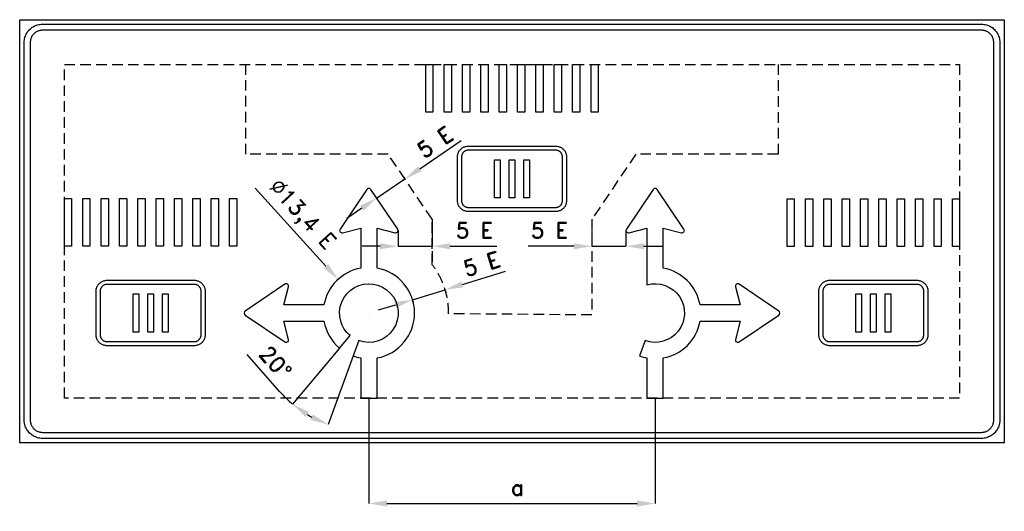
# Model space of a CAD drawing. Header units: millimetres. Extents: x 951 to 12865, y 1589 to 7376.
# Tile 2 of 2: x 8225 to 12865, y 1589 to 3907. Entities that reach past the tile are written whole.
import ezdxf

# ---------------------------------------------------------------- set-up
doc = ezdxf.new("R2010")
doc.units = ezdxf.units.MM
doc.header["$LTSCALE"] = 5
doc.linetypes.add('ČÁRKOVANÁX2', pattern=[1.5, 1, -0.5])
doc.layers.add('Kóty', color=2, linetype='Continuous')
doc.layers.add('Značka', color=7, linetype='Continuous')
doc.styles.get("Standard").update_dxf_attribs({"font": 'romand.shx', "height": 75})
doc.dimstyles.get("Standard").update_dxf_attribs({"dimtxt": 75, "dimasz": 85, "dimexe": 0.18, "dimexo": 0.0625, "dimgap": 37.5, "dimtad": 1, "dimdec": 0, "dimzin": 0, "dimdsep": 46, "dimtxsty": 'Standard', "dimcen": 0.09, "dimadec": 0, "dimazin": 0, "dimtfac": 1, "dimtdec": 0, "dimtofl": 0, "dimtmove": 0, "dimatfit": 3, "dimfxl": 1, "dimtolj": 1, "dimtzin": 0, "dimarcsym": 0})

# ---------------------------------------------------------------- blocks, each defined once
blk = doc.blocks.new('*D9')
at = {"layer": 'Defpoints', "color": 0, "transparency": 16777216}
for p in [(9870.3, 2122.1), (11219.5, 2122.1), (11219.5, 1625.9)]:
    blk.add_point(p, dxfattribs=at)
at = {"layer": 'Kóty', "color": 0, "lineweight": -2, "transparency": 16777216}
for p, q in [((9870.3, 2122), (9870.3, 1625.7)), ((11219.5, 2122), (11219.5, 1625.7)), ((9955.3, 1625.9), (11134.5, 1625.9))]:
    blk.add_line(p, q, dxfattribs=at)
at = {"layer": 'Kóty', "color": 0, "transparency": 16777216}
for points in [[(9955.3, 1640.1), (9955.3, 1611.7), (9870.3, 1625.9)], [(11134.5, 1640.1), (11134.5, 1611.7), (11219.5, 1625.9)]]:
    blk.add_solid(points, dxfattribs=at)
at = {"layer": 'Kóty', "color": 0, "transparency": 16777216, "insert": (10544.9, 1700.9), "char_height": 75, "attachment_point": 5}
blk.add_mtext('\\A1; a', dxfattribs=at)
blk = doc.blocks.new('*D13')
at = {"layer": 'Defpoints', "color": 0, "transparency": 16777216}
for p in [(9781.5, 2417.8), (9823, 2393.8), (9731.9, 2358.8), (9796.7, 2321.4), (9619.2, 2023.7)]:
    blk.add_point(p, dxfattribs=at)
at = {"layer": 'Kóty', "color": 0, "lineweight": -2, "transparency": 16777216}
for p, q in [((9449.9, 2154.5), (9296.7, 2328.9)), ((9731.9, 2358.7), (9510.5, 2094.9)), ((9796.6, 2321.3), (9678.9, 1997.7))]:
    blk.add_line(p, q, dxfattribs=at)
for start, end in [(221.2869, 230), (238.7131, 241.2869)]:
    blk.add_arc((9870.3, 2523.6), 559.5, start, end, dxfattribs=at)
at = {"layer": 'Kóty', "color": 0, "transparency": 16777216}
for points in [[(9571.5, 2034), (9588, 2057), (9510.6, 2095.1)], [(9607.3, 2045.9), (9595.6, 2020), (9678.9, 1997.9)]]:
    blk.add_solid(points, dxfattribs=at)
at = {"layer": 'Kóty', "color": 0, "transparency": 16777216, "insert": (9429.6, 2291.2), "char_height": 75, "attachment_point": 5, "rotation": 311.2869}
blk.add_mtext('\\A1;20°', dxfattribs=at)

msp = doc.modelspace()

# ---------------------------------------------------------------- linework, layer by layer
at = {"layer": 'Kóty'}
for p, q in [((10110.4, 3203.7), (10305.9, 3336.5)), ((10034.8, 3163.7), (10040, 3155.9)), ((10039.9, 3156.1), (10040.1, 3155.8)), ((9334.8, 3112), (9667.8, 2745.4)), ((9907, 3065.9), (9907.2, 3065.6)), ((9836.8, 3018), (9766.5, 2970.2)), ((10008, 2913.2), (10008, 2838.4)), ((10168.6, 2913.2), (10168.6, 2838.4)), ((10921.2, 2913.2), (10921.2, 2838.4)), ((11081.9, 2913.2), (11081.9, 2838.4)), ((9923, 2838.6), (9838, 2838.6)), ((10253.6, 2838.6), (10472.9, 2838.6)), ((10836.2, 2838.6), (10620.4, 2838.6)), ((11166.9, 2838.6), (11251.9, 2838.6)), ((10311, 2658.4), (10514.3, 2720.5)), ((10229.7, 2633.5), (10233.5, 2621.1)), ((9994.8, 2561.7), (9913.5, 2536.9)), ((10076.1, 2586.5), (10079.9, 2574.2)), ((9870.2, 2523.6), (9870.4, 2523.6)), ((9870.3, 2523.6), (9870.3, 2523.7))]:
    msp.add_line(p, q, dxfattribs=at)
at = {"layer": 'Kóty', "color": 6, "linetype": 'ČÁRKOVANÁX2', "ltscale": 10}
msp.add_lwpolyline([(10168.6, 2965.9), (10168.6, 2965.9), (9961.4, 3272.2), (9290, 3272.2), (9290, 3696.2)], dxfattribs=at)
msp.add_lwpolyline([(11799.8, 3696.2), (11799.8, 3272.2), (11128.4, 3272.2), (10921.2, 2965.9), (10921.2, 2514.8), (10246.1, 2520.5, 0.167128), (10168.6, 2752.3), (10168.6, 2965.9), (10168.6, 2752.3)], format="xyb", dxfattribs=at)
at = {"layer": 'Kóty'}
for points in [[(9907.1, 3065.7), (10040, 3155.9)], [(10008, 2838.6), (10168.6, 2838.6)], [(10921.2, 2838.6), (11081.9, 2838.6)], [(10076.1, 2586.6), (10229.7, 2633.5)]]:
    msp.add_lwpolyline(points, dxfattribs=at)
for points in [[(10102.4, 3215.4), (10118.3, 3191.9), (10040, 3155.9)], [(9828.8, 3029.7), (9844.8, 3006.2), (9907.1, 3065.7)], [(9923, 2852.7), (9923, 2824.4), (10008, 2838.6)], [(10253.6, 2852.7), (10253.6, 2824.4), (10168.6, 2838.6)], [(10836.2, 2852.7), (10836.2, 2824.4), (10921.2, 2838.6)], [(11166.9, 2852.7), (11166.9, 2824.4), (11081.9, 2838.6)], [(9678.3, 2754.9), (9657.4, 2735.8), (9725.1, 2682.6)], [(10306.9, 2671.9), (10315.2, 2644.8), (10229.7, 2633.5)], [(9990.7, 2575.3), (9999, 2548.2), (10076.1, 2586.6)]]:
    msp.add_solid(points, dxfattribs=at)
at = {"layer": 'Značka', "color": 5}
for points in [[(8224.7, 1911.5), (8224.7, 3906.8), (12865.1, 3906.8), (12865.1, 1911.5), (8224.7, 1911.5)], [(10138.4, 3471.4), (10138.4, 3696.2), (10172.5, 3696.2), (10172.5, 3471.4), (10138.4, 3471.4)], [(10224.9, 3471.4), (10224.9, 3696.2), (10259, 3696.2), (10259, 3471.4), (10224.9, 3471.4)], [(10311.5, 3471.4), (10311.5, 3696.2), (10345.6, 3696.2), (10345.6, 3471.4), (10311.5, 3471.4)], [(10398, 3471.4), (10398, 3696.2), (10432.1, 3696.2), (10432.1, 3471.4), (10398, 3471.4)], [(10484.6, 3471.4), (10484.6, 3696.2), (10518.7, 3696.2), (10518.7, 3471.4), (10484.6, 3471.4)], [(10571.1, 3471.4), (10571.1, 3696.2), (10605.2, 3696.2), (10605.2, 3471.4), (10571.1, 3471.4)], [(10657.7, 3471.4), (10657.7, 3696.2), (10691.8, 3696.2), (10691.8, 3471.4), (10657.7, 3471.4)], [(10744.3, 3471.4), (10744.3, 3696.2), (10778.3, 3696.2), (10778.3, 3471.4), (10744.3, 3471.4)], [(10830.8, 3471.4), (10830.8, 3696.2), (10864.9, 3696.2), (10864.9, 3471.4), (10830.8, 3471.4)], [(10917.4, 3471.4), (10917.4, 3696.2), (10951.4, 3696.2), (10951.4, 3471.4), (10917.4, 3471.4)], [(10462, 3066.6), (10462, 3246.5), (10489.3, 3246.5), (10489.3, 3066.6), (10462, 3066.6)], [(10531.3, 3066.6), (10531.3, 3246.5), (10558.5, 3246.5), (10558.5, 3066.6), (10531.3, 3066.6)], [(10600.5, 3066.6), (10600.5, 3246.5), (10627.8, 3246.5), (10627.8, 3066.6), (10600.5, 3066.6)], [(8435.3, 2838.8), (8435.3, 3063.7), (8469.4, 3063.7), (8469.4, 2838.8), (8435.3, 2838.8)], [(8521.9, 2838.8), (8521.9, 3063.7), (8556, 3063.7), (8556, 2838.8), (8521.9, 2838.8)], [(8608.4, 2838.8), (8608.4, 3063.7), (8642.5, 3063.7), (8642.5, 2838.8), (8608.4, 2838.8)], [(8695, 2838.8), (8695, 3063.7), (8729.1, 3063.7), (8729.1, 2838.8), (8695, 2838.8)], [(8781.6, 2838.8), (8781.6, 3063.7), (8815.6, 3063.7), (8815.6, 2838.8), (8781.6, 2838.8)], [(8868.1, 2838.8), (8868.1, 3063.7), (8902.2, 3063.7), (8902.2, 2838.8), (8868.1, 2838.8)], [(8954.7, 2838.8), (8954.7, 3063.7), (8988.7, 3063.7), (8988.7, 2838.8), (8954.7, 2838.8)], [(9041.2, 2838.8), (9041.2, 3063.7), (9075.3, 3063.7), (9075.3, 2838.8), (9041.2, 2838.8)], [(9127.8, 2838.8), (9127.8, 3063.7), (9161.9, 3063.7), (9161.9, 2838.8), (9127.8, 2838.8)], [(9214.3, 2838.8), (9214.3, 3063.7), (9248.4, 3063.7), (9248.4, 2838.8), (9214.3, 2838.8)], [(11841.4, 2837.9), (11841.4, 3062.8), (11875.5, 3062.8), (11875.5, 2837.9), (11841.4, 2837.9)], [(11928, 2837.9), (11928, 3062.8), (11962, 3062.8), (11962, 2837.9), (11928, 2837.9)], [(12014.5, 2837.9), (12014.5, 3062.8), (12048.6, 3062.8), (12048.6, 2837.9), (12014.5, 2837.9)], [(12101.1, 2837.9), (12101.1, 3062.8), (12135.2, 3062.8), (12135.2, 2837.9), (12101.1, 2837.9)], [(12187.6, 2837.9), (12187.6, 3062.8), (12221.7, 3062.8), (12221.7, 2837.9), (12187.6, 2837.9)], [(12274.2, 2837.9), (12274.2, 3062.8), (12308.3, 3062.8), (12308.3, 2837.9), (12274.2, 2837.9)], [(12360.7, 2837.9), (12360.7, 3062.8), (12394.8, 3062.8), (12394.8, 2837.9), (12360.7, 2837.9)], [(12447.3, 2837.9), (12447.3, 3062.8), (12481.4, 3062.8), (12481.4, 2837.9), (12447.3, 2837.9)], [(12533.8, 2837.9), (12533.8, 3062.8), (12567.9, 3062.8), (12567.9, 2837.9), (12533.8, 2837.9)], [(12620.4, 2837.9), (12620.4, 3062.8), (12654.5, 3062.8), (12654.5, 2837.9), (12620.4, 2837.9)], [(8759, 2434.1), (8759, 2613.9), (8786.3, 2613.9), (8786.3, 2434.1), (8759, 2434.1)], [(8828.2, 2434.1), (8828.2, 2613.9), (8855.5, 2613.9), (8855.5, 2434.1), (8828.2, 2434.1)], [(8897.5, 2434.1), (8897.5, 2613.9), (8924.8, 2613.9), (8924.8, 2434.1), (8897.5, 2434.1)], [(12165.1, 2434.1), (12165.1, 2613.9), (12192.3, 2613.9), (12192.3, 2434.1), (12165.1, 2434.1)], [(12234.3, 2434.1), (12234.3, 2613.9), (12261.6, 2613.9), (12261.6, 2434.1), (12234.3, 2434.1)], [(12303.6, 2434.1), (12303.6, 2613.9), (12330.8, 2613.9), (12330.8, 2434.1), (12303.6, 2434.1)]]:
    msp.add_lwpolyline(points, dxfattribs=at)
for points in [[(8331.8, 1932.9), (8331.5, 1932.9), (8331.1, 1932.9, -0.03218), (8320.1, 1933.7, -0.035443), (8309.2, 1935.9, -0.036267), (8298.7, 1939.5, -0.034421), (8288.8, 1944.5, -0.033721), (8279.6, 1950.6, -0.034085), (8271.2, 1958, -0.034209), (8263.9, 1966.3, -0.034229), (8257.7, 1975.5, -0.034044), (8252.8, 1985.4, -0.033412), (8249.2, 1996, -0.034127), (8246.9, 2006.8, -0.036745), (8246.2, 2017.9), (8246.2, 2018.2), (8246.2, 2018.6), (8246.2, 3799.7), (8246.2, 3800.1), (8246.2, 3800.4, -0.03218), (8246.9, 3811.5, -0.035443), (8249.2, 3822.3, -0.036267), (8252.7, 3832.9, -0.034421), (8257.7, 3842.8, -0.033721), (8263.9, 3852, -0.034085), (8271.2, 3860.3, -0.034209), (8279.6, 3867.7, -0.034229), (8288.8, 3873.8, -0.034044), (8298.7, 3878.8, -0.033412), (8309.2, 3882.4, -0.034127), (8320.1, 3884.7, -0.036745), (8331.1, 3885.4), (8331.5, 3885.4), (8331.8, 3885.4), (12758, 3885.4), (12758.3, 3885.4), (12758.7, 3885.4, -0.03218), (12769.7, 3884.6, -0.035443), (12780.6, 3882.4, -0.036267), (12791.1, 3878.8, -0.034421), (12801, 3873.8, -0.033721), (12810.3, 3867.7, -0.034085), (12818.6, 3860.3, -0.034209), (12825.9, 3852, -0.034229), (12832.1, 3842.8, -0.034044), (12837, 3832.8, -0.033412), (12840.6, 3822.3, -0.034127), (12842.9, 3811.5, -0.036745), (12843.7, 3800.4), (12843.7, 3800.1), (12843.7, 3799.7), (12843.7, 2018.6), (12843.7, 2018.2), (12843.7, 2017.9, -0.03218), (12842.9, 2006.8, -0.035443), (12840.6, 1996, -0.036267), (12837.1, 1985.4, -0.034421), (12832.1, 1975.5, -0.033721), (12825.9, 1966.3, -0.034085), (12818.6, 1958, -0.034209), (12810.3, 1950.6, -0.034229), (12801, 1944.5, -0.034044), (12791.1, 1939.5, -0.033412), (12780.6, 1935.9, -0.034127), (12769.7, 1933.6, -0.036745), (12758.7, 1932.9), (12758.3, 1932.9), (12758, 1932.9), (8331.8, 1932.9)], [(8331.8, 1961.4), (12758, 1961.4), (12758.2, 1961.4), (12758.4, 1961.4, 0.03218), (12765.8, 1962, 0.035443), (12773.1, 1963.5, 0.036267), (12780.1, 1965.8, 0.034421), (12786.7, 1969.2, 0.033721), (12792.8, 1973.3, 0.034085), (12798.4, 1978.2, 0.034209), (12803.3, 1983.7, 0.034229), (12807.4, 1989.9, 0.034044), (12810.7, 1996.5, 0.033412), (12813.1, 2003.5, 0.034127), (12814.6, 2010.7, 0.036745), (12815.1, 2018.1), (12815.1, 2018.3), (12815.1, 2018.6), (12815.1, 3799.7), (12815.1, 3800), (12815.1, 3800.2, 0.03218), (12814.6, 3807.6, 0.035443), (12813.1, 3814.8, 0.036267), (12810.7, 3821.8, 0.034421), (12807.4, 3828.4, 0.033721), (12803.3, 3834.6, 0.034085), (12798.4, 3840.1, 0.034209), (12792.8, 3845, 0.034229), (12786.7, 3849.1, 0.034044), (12780.1, 3852.4, 0.033412), (12773.1, 3854.8, 0.034127), (12765.8, 3856.4, 0.036745), (12758.4, 3856.8), (12758.2, 3856.8), (12758, 3856.8), (8331.8, 3856.8), (8331.6, 3856.8), (8331.4, 3856.8, 0.03218), (8324, 3856.3, 0.035443), (8316.7, 3854.8, 0.036267), (8309.7, 3852.5, 0.034421), (8303.1, 3849.1, 0.033721), (8297, 3845, 0.034085), (8291.4, 3840.1, 0.034209), (8286.5, 3834.6, 0.034229), (8282.4, 3828.4, 0.034044), (8279.1, 3821.8, 0.033412), (8276.7, 3814.8, 0.034127), (8275.2, 3807.6, 0.036745), (8274.7, 3800.2), (8274.7, 3800), (8274.7, 3799.7), (8274.7, 2018.6), (8274.7, 2018.3), (8274.7, 2018.1, 0.03218), (8275.2, 2010.7, 0.035443), (8276.7, 2003.5, 0.036267), (8279.1, 1996.5, 0.034421), (8282.4, 1989.9, 0.033721), (8286.5, 1983.7, 0.034085), (8291.4, 1978.2, 0.034209), (8297, 1973.3, 0.034229), (8303.1, 1969.2, 0.034044), (8309.7, 1965.9, 0.033412), (8316.7, 1963.5, 0.034127), (8324, 1961.9, 0.036745), (8331.4, 1961.4), (8331.6, 1961.4), (8331.8, 1961.4)], [(10339.3, 3002.3), (10339.1, 3002.3), (10338.9, 3002.3, -0.03218), (10332.3, 3002.8, -0.035443), (10325.7, 3004.2, -0.036267), (10319.4, 3006.3, -0.034421), (10313.5, 3009.3, -0.033721), (10307.9, 3013, -0.034085), (10303, 3017.4, -0.034209), (10298.5, 3022.4, -0.034229), (10294.9, 3027.9, -0.034044), (10291.9, 3033.9, -0.033412), (10289.7, 3040.2, -0.034127), (10288.3, 3046.7, -0.036745), (10287.9, 3053.3), (10287.9, 3053.5), (10287.9, 3053.7), (10287.9, 3259.3), (10287.9, 3259.5), (10287.9, 3259.7, -0.03218), (10288.4, 3266.4, -0.035443), (10289.7, 3272.9, -0.036267), (10291.9, 3279.2, -0.034421), (10294.9, 3285.2, -0.033721), (10298.6, 3290.7, -0.034085), (10303, 3295.7, -0.034209), (10307.9, 3300.1, -0.034229), (10313.5, 3303.8, -0.034044), (10319.4, 3306.8, -0.033412), (10325.7, 3308.9, -0.034127), (10332.3, 3310.3, -0.036745), (10338.9, 3310.7), (10339.1, 3310.7), (10339.3, 3310.7), (10750.5, 3310.7), (10750.7, 3310.7), (10750.9, 3310.7, -0.03218), (10757.6, 3310.3, -0.035443), (10764.1, 3308.9, -0.036267), (10770.4, 3306.8, -0.034421), (10776.3, 3303.8, -0.033721), (10781.9, 3300.1, -0.034085), (10786.9, 3295.7, -0.034209), (10791.3, 3290.7, -0.034229), (10795, 3285.2, -0.034044), (10797.9, 3279.2, -0.033412), (10800.1, 3272.9, -0.034127), (10801.5, 3266.4, -0.036745), (10801.9, 3259.7), (10801.9, 3259.5), (10801.9, 3259.3), (10801.9, 3053.7), (10801.9, 3053.5), (10801.9, 3053.3, -0.03218), (10801.4, 3046.7, -0.035443), (10800.1, 3040.2, -0.036267), (10798, 3033.9, -0.034421), (10795, 3027.9, -0.033721), (10791.3, 3022.4, -0.034085), (10786.9, 3017.4, -0.034209), (10781.9, 3013, -0.034229), (10776.3, 3009.3, -0.034044), (10770.4, 3006.3, -0.033412), (10764.1, 3004.2, -0.034127), (10757.5, 3002.8, -0.036745), (10750.9, 3002.3), (10750.7, 3002.3), (10750.5, 3002.3), (10339.3, 3002.3)], [(10339.3, 3021.6), (10750.5, 3021.6), (10750.6, 3021.6), (10750.8, 3021.6, 0.03218), (10754.9, 3021.9, 0.035443), (10759, 3022.7, 0.036267), (10762.9, 3024.1, 0.034421), (10766.6, 3026, 0.033721), (10770.1, 3028.3, 0.034085), (10773.2, 3031, 0.034209), (10776, 3034.1, 0.034229), (10778.3, 3037.6, 0.034044), (10780.2, 3041.3, 0.033412), (10781.5, 3045.3, 0.034127), (10782.4, 3049.3, 0.036745), (10782.6, 3053.5), (10782.6, 3053.6), (10782.6, 3053.7), (10782.6, 3259.3), (10782.6, 3259.5), (10782.6, 3259.6, 0.03218), (10782.3, 3263.7, 0.035443), (10781.5, 3267.8, 0.036267), (10780.2, 3271.8, 0.034421), (10778.3, 3275.5, 0.033721), (10776, 3278.9, 0.034085), (10773.2, 3282.1, 0.034209), (10770.1, 3284.8, 0.034229), (10766.6, 3287.1, 0.034044), (10762.9, 3289, 0.033412), (10759, 3290.3, 0.034127), (10754.9, 3291.2, 0.036745), (10750.8, 3291.5), (10750.6, 3291.5), (10750.5, 3291.5), (10339.3, 3291.5), (10339.2, 3291.5), (10339.1, 3291.5, 0.03218), (10334.9, 3291.2, 0.035443), (10330.8, 3290.3, 0.036267), (10326.9, 3289, 0.034421), (10323.2, 3287.1, 0.033721), (10319.7, 3284.8, 0.034085), (10316.6, 3282.1, 0.034209), (10313.8, 3278.9, 0.034229), (10311.5, 3275.5, 0.034044), (10309.7, 3271.8, 0.033412), (10308.3, 3267.8, 0.034127), (10307.5, 3263.7, 0.036745), (10307.2, 3259.6), (10307.2, 3259.5), (10307.2, 3259.3), (10307.2, 3053.7), (10307.2, 3053.6), (10307.2, 3053.5, 0.03218), (10307.5, 3049.3, 0.035443), (10308.3, 3045.3, 0.036267), (10309.7, 3041.3, 0.034421), (10311.5, 3037.6, 0.033721), (10313.8, 3034.1, 0.034085), (10316.6, 3031, 0.034209), (10319.7, 3028.3, 0.034229), (10323.2, 3026, 0.034044), (10326.9, 3024.1, 0.033412), (10330.8, 3022.7, 0.034127), (10334.9, 3021.9, 0.036745), (10339.1, 3021.6), (10339.2, 3021.6), (10339.3, 3021.6)], [(8636.3, 2369.8), (8636.1, 2369.8), (8635.9, 2369.8, -0.03218), (8629.2, 2370.3, -0.035443), (8622.7, 2371.6, -0.036267), (8616.4, 2373.8, -0.034421), (8610.5, 2376.8, -0.033721), (8604.9, 2380.4, -0.034085), (8599.9, 2384.9, -0.034209), (8595.5, 2389.8, -0.034229), (8591.8, 2395.4, -0.034044), (8588.8, 2401.3, -0.033412), (8586.7, 2407.6, -0.034127), (8585.3, 2414.2, -0.036745), (8584.9, 2420.8), (8584.9, 2421), (8584.9, 2421.2), (8584.9, 2626.8), (8584.9, 2627), (8584.9, 2627.2, -0.03218), (8585.3, 2633.8, -0.035443), (8586.7, 2640.4, -0.036267), (8588.8, 2646.7, -0.034421), (8591.8, 2652.6, -0.033721), (8595.5, 2658.2, -0.034085), (8599.9, 2663.1, -0.034209), (8604.9, 2667.6, -0.034229), (8610.5, 2671.2, -0.034044), (8616.4, 2674.2, -0.033412), (8622.7, 2676.4, -0.034127), (8629.2, 2677.8, -0.036745), (8635.9, 2678.2), (8636.1, 2678.2), (8636.3, 2678.2), (9047.5, 2678.2), (9047.7, 2678.2), (9047.9, 2678.2, -0.03218), (9054.5, 2677.7, -0.035443), (9061, 2676.4, -0.036267), (9067.3, 2674.2, -0.034421), (9073.3, 2671.2, -0.033721), (9078.8, 2667.6, -0.034085), (9083.8, 2663.1, -0.034209), (9088.2, 2658.2, -0.034229), (9091.9, 2652.6, -0.034044), (9094.9, 2646.7, -0.033412), (9097.1, 2640.4, -0.034127), (9098.4, 2633.8, -0.036745), (9098.9, 2627.2), (9098.9, 2627), (9098.9, 2626.8), (9098.9, 2421.2), (9098.9, 2421), (9098.9, 2420.8, -0.03218), (9098.4, 2414.2, -0.035443), (9097.1, 2407.6, -0.036267), (9094.9, 2401.3, -0.034421), (9091.9, 2395.4, -0.033721), (9088.2, 2389.8, -0.034085), (9083.8, 2384.9, -0.034209), (9078.8, 2380.4, -0.034229), (9073.3, 2376.8, -0.034044), (9067.3, 2373.8, -0.033412), (9061, 2371.6, -0.034127), (9054.5, 2370.2, -0.036745), (9047.9, 2369.8), (9047.7, 2369.8), (9047.5, 2369.8), (8636.3, 2369.8)], [(8636.3, 2389.1), (9047.5, 2389.1), (9047.6, 2389.1), (9047.7, 2389.1, 0.03218), (9051.9, 2389.4, 0.035443), (9056, 2390.2, 0.036267), (9059.9, 2391.5, 0.034421), (9063.6, 2393.4, 0.033721), (9067.1, 2395.7, 0.034085), (9070.2, 2398.5, 0.034209), (9072.9, 2401.6, 0.034229), (9075.3, 2405.1, 0.034044), (9077.1, 2408.8, 0.033412), (9078.5, 2412.7, 0.034127), (9079.3, 2416.8, 0.036745), (9079.6, 2420.9), (9079.6, 2421.1), (9079.6, 2421.2), (9079.6, 2626.8), (9079.6, 2626.9), (9079.6, 2627.1, 0.03218), (9079.3, 2631.2, 0.035443), (9078.5, 2635.3, 0.036267), (9077.1, 2639.2, 0.034421), (9075.3, 2642.9, 0.033721), (9072.9, 2646.4, 0.034085), (9070.2, 2649.5, 0.034209), (9067.1, 2652.3, 0.034229), (9063.6, 2654.6, 0.034044), (9059.9, 2656.4, 0.033412), (9056, 2657.8, 0.034127), (9051.9, 2658.6, 0.036745), (9047.7, 2658.9), (9047.6, 2658.9), (9047.5, 2658.9), (8636.3, 2658.9), (8636.1, 2658.9), (8636, 2658.9, 0.03218), (8631.9, 2658.6, 0.035443), (8627.8, 2657.8, 0.036267), (8623.9, 2656.5, 0.034421), (8620.1, 2654.6, 0.033721), (8616.7, 2652.3, 0.034085), (8613.6, 2649.5, 0.034209), (8610.8, 2646.4, 0.034229), (8608.5, 2642.9, 0.034044), (8606.6, 2639.2, 0.033412), (8605.3, 2635.3, 0.034127), (8604.4, 2631.2, 0.036745), (8604.1, 2627.1), (8604.1, 2626.9), (8604.1, 2626.8), (8604.1, 2421.2), (8604.1, 2421.1), (8604.1, 2420.9, 0.03218), (8604.4, 2416.8, 0.035443), (8605.3, 2412.7, 0.036267), (8606.6, 2408.8, 0.034421), (8608.5, 2405.1, 0.033721), (8610.8, 2401.6, 0.034085), (8613.6, 2398.5, 0.034209), (8616.7, 2395.7, 0.034229), (8620.1, 2393.4, 0.034044), (8623.9, 2391.6, 0.033412), (8627.8, 2390.2, 0.034127), (8631.9, 2389.3, 0.036745), (8636, 2389.1), (8636.1, 2389.1), (8636.3, 2389.1)], [(12042.3, 2369.8), (12042.1, 2369.8), (12041.9, 2369.8, -0.03218), (12035.3, 2370.3, -0.035443), (12028.8, 2371.6, -0.036267), (12022.5, 2373.8, -0.034421), (12016.5, 2376.8, -0.033721), (12011, 2380.4, -0.034085), (12006, 2384.9, -0.034209), (12001.6, 2389.8, -0.034229), (11997.9, 2395.4, -0.034044), (11994.9, 2401.3, -0.033412), (11992.8, 2407.6, -0.034127), (11991.4, 2414.2, -0.036745), (11990.9, 2420.8), (11990.9, 2421), (11990.9, 2421.2), (11990.9, 2626.8), (11990.9, 2627), (11990.9, 2627.2, -0.03218), (11991.4, 2633.8, -0.035443), (11992.8, 2640.4, -0.036267), (11994.9, 2646.7, -0.034421), (11997.9, 2652.6, -0.033721), (12001.6, 2658.2, -0.034085), (12006, 2663.1, -0.034209), (12011, 2667.6, -0.034229), (12016.5, 2671.2, -0.034044), (12022.5, 2674.2, -0.033412), (12028.8, 2676.4, -0.034127), (12035.3, 2677.8, -0.036745), (12041.9, 2678.2), (12042.1, 2678.2), (12042.3, 2678.2), (12453.5, 2678.2), (12453.7, 2678.2), (12453.9, 2678.2, -0.03218), (12460.6, 2677.7, -0.035443), (12467.1, 2676.4, -0.036267), (12473.4, 2674.2, -0.034421), (12479.4, 2671.2, -0.033721), (12484.9, 2667.6, -0.034085), (12489.9, 2663.1, -0.034209), (12494.3, 2658.2, -0.034229), (12498, 2652.6, -0.034044), (12501, 2646.7, -0.033412), (12503.1, 2640.4, -0.034127), (12504.5, 2633.8, -0.036745), (12504.9, 2627.2), (12504.9, 2627), (12504.9, 2626.8), (12504.9, 2421.2), (12504.9, 2421), (12504.9, 2420.8, -0.03218), (12504.5, 2414.2, -0.035443), (12503.1, 2407.6, -0.036267), (12501, 2401.3, -0.034421), (12498, 2395.4, -0.033721), (12494.3, 2389.8, -0.034085), (12489.9, 2384.9, -0.034209), (12484.9, 2380.4, -0.034229), (12479.4, 2376.8, -0.034044), (12473.4, 2373.8, -0.033412), (12467.1, 2371.6, -0.034127), (12460.6, 2370.2, -0.036745), (12453.9, 2369.8), (12453.7, 2369.8), (12453.5, 2369.8), (12042.3, 2369.8)], [(12042.3, 2389.1), (12453.5, 2389.1), (12453.7, 2389.1), (12453.8, 2389.1, 0.03218), (12457.9, 2389.4, 0.035443), (12462, 2390.2, 0.036267), (12466, 2391.5, 0.034421), (12469.7, 2393.4, 0.033721), (12473.1, 2395.7, 0.034085), (12476.3, 2398.5, 0.034209), (12479, 2401.6, 0.034229), (12481.3, 2405.1, 0.034044), (12483.2, 2408.8, 0.033412), (12484.5, 2412.7, 0.034127), (12485.4, 2416.8, 0.036745), (12485.7, 2420.9), (12485.7, 2421.1), (12485.7, 2421.2), (12485.7, 2626.8), (12485.7, 2626.9), (12485.7, 2627.1, 0.03218), (12485.4, 2631.2, 0.035443), (12484.5, 2635.3, 0.036267), (12483.2, 2639.2, 0.034421), (12481.3, 2642.9, 0.033721), (12479, 2646.4, 0.034085), (12476.3, 2649.5, 0.034209), (12473.1, 2652.3, 0.034229), (12469.7, 2654.6, 0.034044), (12466, 2656.4, 0.033412), (12462, 2657.8, 0.034127), (12457.9, 2658.6, 0.036745), (12453.8, 2658.9), (12453.7, 2658.9), (12453.5, 2658.9), (12042.3, 2658.9), (12042.2, 2658.9), (12042.1, 2658.9, 0.03218), (12037.9, 2658.6, 0.035443), (12033.9, 2657.8, 0.036267), (12029.9, 2656.5, 0.034421), (12026.2, 2654.6, 0.033721), (12022.7, 2652.3, 0.034085), (12019.6, 2649.5, 0.034209), (12016.9, 2646.4, 0.034229), (12014.6, 2642.9, 0.034044), (12012.7, 2639.2, 0.033412), (12011.4, 2635.3, 0.034127), (12010.5, 2631.2, 0.036745), (12010.2, 2627.1), (12010.2, 2626.9), (12010.2, 2626.8), (12010.2, 2421.2), (12010.2, 2421.1), (12010.2, 2420.9, 0.03218), (12010.5, 2416.8, 0.035443), (12011.4, 2412.7, 0.036267), (12012.7, 2408.8, 0.034421), (12014.6, 2405.1, 0.033721), (12016.9, 2401.6, 0.034085), (12019.6, 2398.5, 0.034209), (12022.7, 2395.7, 0.034229), (12026.2, 2393.4, 0.034044), (12029.9, 2391.6, 0.033412), (12033.9, 2390.2, 0.034127), (12037.9, 2389.3, 0.036745), (12042.1, 2389.1), (12042.2, 2389.1), (12042.3, 2389.1)]]:
    msp.add_lwpolyline(points, format="xyb", dxfattribs=at)
at = {"layer": 'Značka', "color": 6, "linetype": 'ČÁRKOVANÁX2', "ltscale": 10}
msp.add_lwpolyline([(8435.3, 2122.1), (8435.3, 3696.2), (12654.5, 3696.2), (12654.5, 2122.1)], close=True, dxfattribs=at)
at = {"layer": 'Značka', "color": 5}
for points in [[(9831.7, 2311.9), (9831.7, 2122.1), (9908.8, 2122.1), (9908.8, 2311.9, 0.834388), (9908.8, 2735.4), (9908.8, 2924.3), (9994.2, 2902.6, 0.689385), (10006.1, 2919.4), (9879.4, 3106.7, 0.530846), (9861.1, 3106.7), (9734.5, 2919.4, 0.689385), (9746.3, 2902.6), (9831.7, 2924.3), (9831.7, 2735.4, 0.312254), (9658.5, 2562.2), (9469.6, 2562.2), (9491.3, 2647.6, 0.689385), (9474.5, 2659.4), (9287.2, 2532.8, 0.530846), (9287.2, 2514.5), (9474.5, 2387.9, 0.689385), (9491.3, 2399.7), (9469.6, 2485.1), (9658.5, 2485.1, 0.174898), (9731.9, 2358.8), (9781.5, 2417.8, -0.148538), (9737.6, 2485.1, -4.18175), (9823, 2393.8), (9796.7, 2321.4, 0.042273)], [(11172.3, 2393.8), (11145.9, 2321.4, 0.042273), (11181, 2311.9), (11181, 2122.1), (11258.1, 2122.1), (11258.1, 2311.9, 0.312254), (11431.3, 2485.1), (11620.2, 2485.1), (11598.5, 2399.7, 0.689385), (11615.3, 2387.9), (11802.6, 2514.5, 0.530846), (11802.6, 2532.8), (11615.3, 2659.4, 0.689385), (11598.5, 2647.6), (11620.2, 2562.2), (11431.3, 2562.2, 0.312254), (11258.1, 2735.4), (11258.1, 2924.3), (11343.5, 2902.6, 0.689385), (11355.3, 2919.4), (11228.7, 3106.7, 0.530846), (11210.4, 3106.7), (11083.8, 2919.4, 0.689385), (11095.6, 2902.6), (11181, 2924.3), (11181, 2656.3), (11181, 2656.3, -1.37897)]]:
    msp.add_lwpolyline(points, format="xyb", close=True, dxfattribs=at)

# ---------------------------------------------------------------- texts
at = {"layer": 'Kóty', "char_height": 75, "attachment_point": 5}
for s, insert, rotation in [('\\A1;5 E', (10182.5, 3329.3), 34.1689), ('\\A1;∅13,4 E', (9551.5, 2984), 312.3974)]:
    msp.add_mtext(s, dxfattribs=dict(at, insert=insert, rotation=rotation))
for insert in [(10368.5, 2913.6), (10721.9, 2913.6)]:
    msp.add_mtext('\\A1;5 E', dxfattribs=dict(at, insert=insert))
at = {"layer": 'Kóty', "insert": (10402.7, 2755.4), "char_height": 75, "width": 366.089, "attachment_point": 5, "rotation": 16.9967}
msp.add_mtext('\\A1;5 E', dxfattribs=at)

# ---------------------------------------------------------------- dimensions: what is measured, and where the dimension line sits
at = {"layer": 'Kóty'}
dim = msp.add_angular_dim_2l(base=(9619.2, 2023.7), line1=((9731.9, 2358.8), (9781.5, 2417.8)), line2=((9823, 2393.8), (9796.7, 2321.4)), dimstyle='Standard', dxfattribs=at)
dim.commit()
dim.dimension.update_dxf_attribs({"geometry": '*D13', "text_midpoint": (9429.6, 2291.2)})
dim = msp.add_linear_dim(base=(11219.5, 1625.9), p1=(9870.3, 2122.1), p2=(11219.5, 2122.1), text=' a', dimstyle='Standard', dxfattribs=at)
dim.commit()
dim.dimension.update_dxf_attribs({"geometry": '*D9', "text_midpoint": (10544.9, 1700.9)})

doc.saveas('drawing.dxf')
